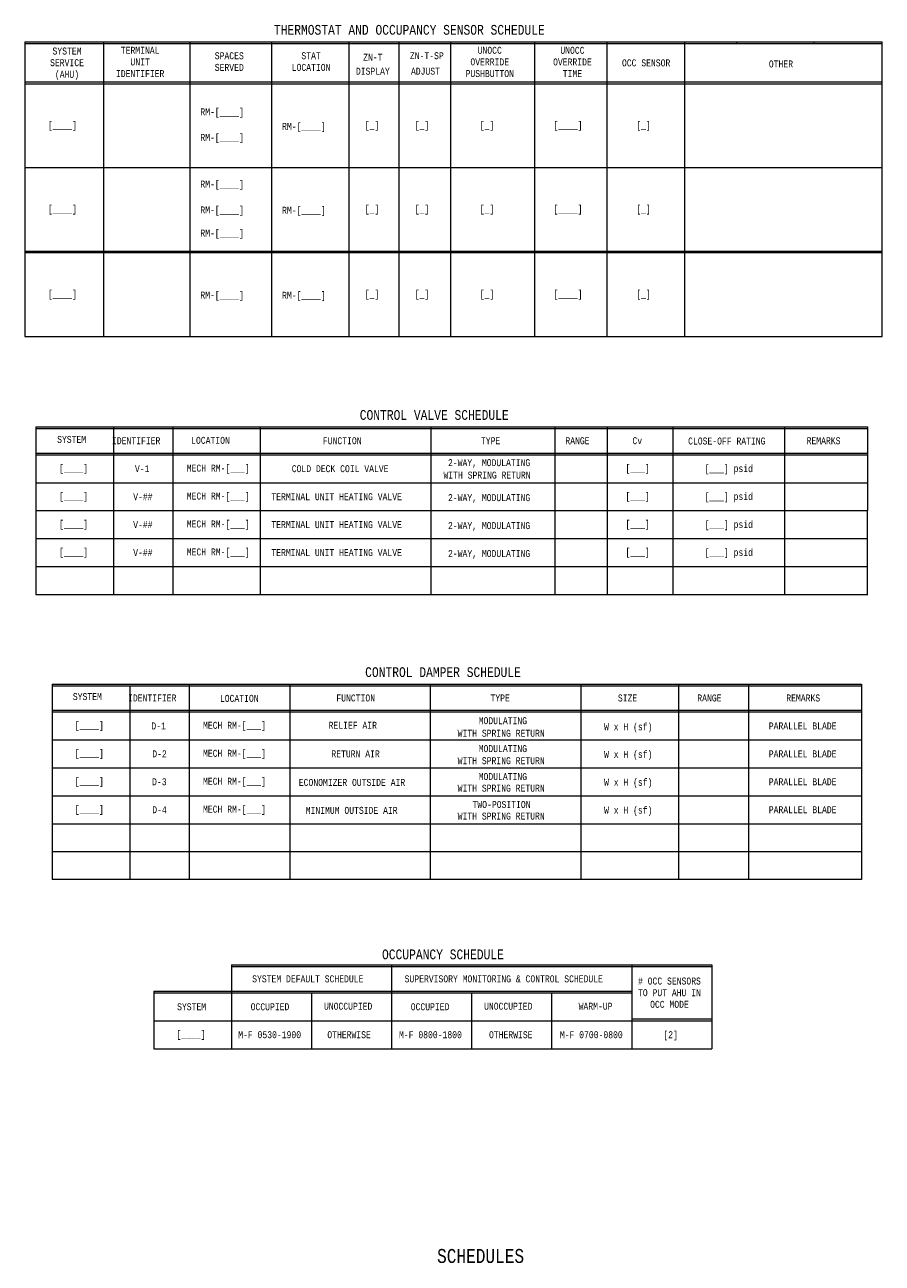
# Model space of a CAD drawing. Header units: inches. Extents: x 9.4 to 32.1, y 0.4 to 18.3.
import ezdxf
from ezdxf.enums import TextEntityAlignment as Align

# ---------------------------------------------------------------- set-up
doc = ezdxf.new("R2010")
doc.units = ezdxf.units.IN
doc.header["$MEASUREMENT"] = 0
doc.layers.add('M-ANNO-TEXT', color=2, linetype='Continuous', lineweight=30)
doc.layers.add('M-DIAG-GRPH', color=6, linetype='Continuous', lineweight=13)
doc.styles.add('CONTROLTXT', font='monotxt.shx', dxfattribs={"width": 0.8, "height": 0.125})

msp = doc.modelspace()

# ---------------------------------------------------------------- linework, layer by layer
at = {"layer": 'M-DIAG-GRPH'}
for p, q in [((9.437, 18.055), (21.713, 18.055)), ((9.437, 18.055), (9.437, 13.836)), ((9.437, 18.03), (21.713, 18.03)), ((10.562, 18.055), (10.562, 13.836)), ((11.799, 18.055), (11.799, 13.836)), ((12.97, 18.055), (12.97, 13.836)), ((14.078, 18.055), (14.078, 13.836)), ((14.793, 18.055), (14.793, 13.836)), ((15.532, 18.055), (15.532, 13.836)), ((16.737, 18.055), (16.737, 13.836)), ((17.772, 18.055), (17.772, 13.836)), ((18.88, 18.055), (18.88, 13.836)), ((19.625, 18.055), (19.625, 18.03)), ((20.734, 18.055), (20.734, 18.03)), ((21.713, 13.836), (21.713, 18.055)), ((9.437, 17.479), (21.713, 17.479)), ((9.437, 17.454), (20.605, 17.454)), ((11.799, 17.479), (12.908, 17.479)), ((18.88, 17.454), (21.713, 17.454)), ((9.437, 16.254), (21.713, 16.254)), ((11.799, 16.254), (12.908, 16.254)), ((9.437, 15.054), (21.713, 15.054)), ((9.437, 15.036), (21.713, 15.036)), ((9.437, 13.836), (21.713, 13.836)), ((9.597, 12.541), (9.597, 10.141)), ((9.597, 12.516), (10.73, 12.516)), ((10.698, 12.541), (21.509, 12.541)), ((10.707, 12.541), (10.707, 10.141)), ((10.711, 12.516), (21.509, 12.516)), ((11.557, 12.541), (11.557, 10.141)), ((12.806, 12.541), (12.806, 10.141)), ((15.252, 12.541), (15.252, 10.141)), ((17.025, 12.541), (17.025, 10.141)), ((17.775, 12.541), (17.775, 10.141)), ((18.715, 12.541), (18.715, 10.141)), ((20.315, 12.541), (20.315, 10.141)), ((21.503, 10.141), (21.509, 12.541)), ((9.597, 12.166), (21.508, 12.166)), ((9.597, 12.141), (21.508, 12.141)), ((9.597, 11.741), (21.507, 11.741)), ((9.597, 11.341), (21.506, 11.341)), ((9.597, 10.941), (21.506, 10.941)), ((9.597, 10.541), (21.506, 10.541)), ((9.597, 10.141), (21.506, 10.141)), ((9.83, 8.859), (9.83, 6.059)), ((9.83, 8.834), (21.415, 8.834)), ((10.94, 8.835), (10.94, 6.059)), ((11.79, 8.859), (11.79, 6.059)), ((13.232, 8.859), (13.232, 6.059)), ((15.242, 8.859), (15.242, 6.059)), ((17.398, 8.859), (17.398, 6.059)), ((18.798, 8.859), (18.798, 6.059)), ((19.799, 8.859), (19.799, 6.059)), ((9.83, 8.484), (21.415, 8.484)), ((9.83, 8.459), (21.415, 8.459)), ((9.83, 8.059), (21.415, 8.059)), ((9.83, 7.659), (21.415, 7.659)), ((9.83, 7.259), (21.415, 7.259)), ((9.83, 6.859), (21.415, 6.859)), ((9.83, 6.459), (21.415, 6.459)), ((12.396, 4.838), (19.272, 4.838)), ((12.396, 4.838), (12.396, 3.638)), ((12.396, 4.813), (19.272, 4.813)), ((14.688, 4.838), (14.688, 3.638)), ((18.126, 4.838), (18.126, 3.638)), ((19.272, 4.838), (19.272, 3.638)), ((11.286, 4.463), (18.126, 4.463)), ((11.286, 4.463), (11.286, 3.638)), ((11.286, 4.438), (18.126, 4.438)), ((13.542, 4.438), (13.542, 3.638)), ((15.834, 4.438), (15.834, 3.638)), ((16.98, 4.438), (16.98, 3.638)), ((11.286, 4.038), (19.272, 4.038)), ((18.126, 4.063), (19.272, 4.063)), ((11.286, 3.638), (19.272, 3.638))]:
    msp.add_line(p, q, dxfattribs=at)
at = {"layer": 'M-DIAG-GRPH', "flags": 128}
for points in [[(9.597, 12.541), (10.717, 12.541)], [(9.83, 8.859), (21.415, 8.859), (21.415, 6.059), (9.83, 6.059)]]:
    msp.add_lwpolyline(points, dxfattribs=at)

# ---------------------------------------------------------------- texts
at = {"layer": 'M-ANNO-TEXT', "style": 'CONTROLTXT', "width": 0.8}
msp.add_text('THERMOSTAT AND OCCUPANCY SENSOR SCHEDULE', height=0.14, dxfattribs=at).set_placement((13.004, 18.155))
for s, p in [('ZN-T-SP', (15.193, 17.855)), ('ADJUST', (15.174, 17.633)), ('[____]', (9.976, 16.862)), ('[_]', (14.409, 16.862)), ('[_]', (15.124, 16.862)), ('[_]', (16.055, 16.862)), ('[____]', (17.214, 16.862)), ('[_]', (18.295, 16.862)), ('[____]', (9.976, 15.662)), ('[_]', (14.409, 15.662)), ('[_]', (15.124, 15.662)), ('[_]', (16.055, 15.662)), ('[____]', (17.214, 15.662)), ('[_]', (18.295, 15.662)), ('[____]', (9.976, 14.444)), ('[_]', (14.409, 14.444)), ('[_]', (15.124, 14.444)), ('[_]', (16.055, 14.444)), ('[____]', (17.214, 14.444)), ('[_]', (18.295, 14.444)), ('SYSTEM', (10.108, 12.361)), ('IDENTIFIER', (11.032, 12.342)), ('FUNCTION', (13.982, 12.342)), ('TYPE', (16.106, 12.342)), ('RANGE', (17.35, 12.342)), ('Cv', (18.207, 12.343)), ('CLOSE-OFF RATING', (19.488, 12.338)), ('REMARKS', (20.873, 12.342)), ('2-WAY, MODULATING', (16.085, 12.028)), ('[____]', (10.136, 11.95)), ('V-1', (11.118, 11.942)), ('MECH RM-[___]', (12.206, 11.95)), ('COLD DECK COIL VALVE', (13.952, 11.942)), ('WITH SPRING RETURN', (16.055, 11.85)), ('[___]', (18.211, 11.95)), ('[___] psid', (19.516, 11.943)), ('[____]', (10.136, 11.55)), ('V-##', (11.128, 11.541)), ('MECH RM-[___]', (12.206, 11.55)), ('TERMINAL UNIT HEATING VALVE', (13.902, 11.541)), ('2-WAY, MODULATING', (16.085, 11.527)), ('[___]', (18.211, 11.55)), ('[___] psid', (19.516, 11.543)), ('[____]', (10.136, 11.15)), ('V-##', (11.128, 11.141)), ('MECH RM-[___]', (12.206, 11.15)), ('TERMINAL UNIT HEATING VALVE', (13.902, 11.141)), ('2-WAY, MODULATING', (16.085, 11.127)), ('[___]', (18.211, 11.15)), ('[___] psid', (19.516, 11.143)), ('[____]', (10.136, 10.75)), ('V-##', (11.128, 10.741)), ('MECH RM-[___]', (12.206, 10.75)), ('TERMINAL UNIT HEATING VALVE', (13.902, 10.741)), ('2-WAY, MODULATING', (16.085, 10.727)), ('[___]', (18.211, 10.75)), ('[___] psid', (19.516, 10.743)), ('SYSTEM', (10.333, 8.679)), ('IDENTIFIER', (11.262, 8.659)), ('FUNCTION', (14.175, 8.659)), ('TYPE', (16.243, 8.659)), ('SIZE', (18.067, 8.659)), ('RANGE', (19.239, 8.659)), ('REMARKS', (20.582, 8.659)), ('MODULATING', (16.282, 8.334)), ('[____]', (10.361, 8.268)), ('D-1', (11.354, 8.259)), ('MECH RM-[___]', (12.439, 8.268)), ('RELIEF AIR', (14.133, 8.268)), ('WITH SPRING RETURN', (16.258, 8.154)), ('W x H (sf)', (18.077, 8.247)), ('PARALLEL BLADE', (20.574, 8.259)), ('MODULATING', (16.282, 7.934)), ('[____]', (10.361, 7.867)), ('D-2', (11.366, 7.859)), ('MECH RM-[___]', (12.439, 7.867)), ('RETURN AIR', (14.173, 7.859)), ('WITH SPRING RETURN', (16.258, 7.761)), ('W x H (sf)', (18.077, 7.852)), ('PARALLEL BLADE', (20.574, 7.859)), ('[____]', (10.361, 7.467)), ('D-3', (11.364, 7.459)), ('MECH RM-[___]', (12.439, 7.467)), ('ECONOMIZER OUTSIDE AIR', (14.122, 7.45)), ('MODULATING', (16.282, 7.534)), ('W x H (sf)', (18.077, 7.452)), ('PARALLEL BLADE', (20.574, 7.459)), ('WITH SPRING RETURN', (16.258, 7.368)), ('[____]', (10.361, 7.067)), ('D-4', (11.366, 7.059)), ('MECH RM-[___]', (12.439, 7.067)), ('MINIMUM OUTSIDE AIR', (14.117, 7.05)), ('TWO-POSITION', (16.263, 7.134)), ('W x H (sf)', (18.077, 7.052)), ('PARALLEL BLADE', (20.574, 7.059)), ('WITH SPRING RETURN', (16.258, 6.968)), ('SYSTEM DEFAULT SCHEDULE', (13.489, 4.638)), ('SUPERVISORY MONITORING & CONTROL SCHEDULE', (16.295, 4.638)), ('SYSTEM', (11.826, 4.238)), ('OCCUPIED', (12.948, 4.238)), ('UNOCCUPIED', (14.067, 4.246)), ('OCCUPIED', (15.24, 4.238)), ('UNOCCUPIED', (16.359, 4.246)), ('WARM-UP', (17.609, 4.246)), ('[____]', (11.817, 3.846)), ('M-F 0530-1900', (12.943, 3.838)), ('OTHERWISE', (14.08, 3.838)), ('M-F 0800-1800', (15.245, 3.838)), ('OTHERWISE', (16.395, 3.838)), ('M-F 0700-0800', (17.548, 3.838)), ('[2]', (18.683, 3.838))]:
    msp.add_text(s, height=0.1, dxfattribs=at).set_placement(p, align=Align.MIDDLE_CENTER)
for s, p in [('CONTROL VALVE SCHEDULE', (15.299, 12.641)), ('CONTROL DAMPER SCHEDULE', (15.425, 8.959)), ('OCCUPANCY SCHEDULE', (15.424, 4.918))]:
    msp.add_text(s, height=0.14, dxfattribs=at).set_placement(p, align=Align.CENTER)
at = {"layer": 'M-ANNO-TEXT', "linetype": 'Continuous', "style": 'CONTROLTXT', "width": 0.8}
msp.add_text('SCHEDULES', height=0.2, dxfattribs=at).set_placement((15.963, 0.57), align=Align.CENTER)
at = {"layer": 'M-ANNO-TEXT', "char_height": 0.1, "style": 'CONTROLTXT'}
for s, insert, width, attachment_point in [('\\H1.000000x;\\W0.800000;TERMINAL UNIT IDENTIFIER', (11.089, 17.765), 0.8, 5), ('\\H1.000000x;\\W0.800000;UNOCC OVERRIDE PUSHBUTTON', (16.094, 17.765), 0.8, 5), ('\\H1.000000x;\\W0.800000;SYSTEM SERVICE (AHU)', (10.042, 17.739), 0.8, 5), ('\\H1.000000x;\\W0.800000;SPACES SERVED', (12.365, 17.77), 0.8, 5), ('\\H1.000000x;\\W0.800000;STAT LOCATION', (13.536, 17.77), 0.8, 5), ('\\H1.000000x;\\W0.800000;UNOCC OVERRIDE TIME', (17.278, 17.765), 0.8, 5), ('\\H1.000000x;\\W0.800000;OCC SENSOR', (18.333, 17.751), 0.8, 5), ('\\H1.000000x;\\W0.800000;OTHER', (20.263, 17.736), 0.8, 5), ('\\H1.000000x;\\W0.800000;RM-[____]', (11.951, 17.1), 0.8, 1), ('\\H1.000000x;\\W0.800000;RM-[____]', (13.121, 16.892), 0.8, 1), ('\\H1.000000x;\\W0.800000;RM-[____]', (11.951, 16.734), 0.8, 1), ('\\H1.000000x;\\W0.800000;RM-[____]', (11.951, 16.066), 0.8, 1), ('\\H1.000000x;\\W0.800000;RM-[____]', (11.951, 15.696), 0.8, 1), ('\\H1.000000x;\\W0.800000;RM-[____]', (13.121, 15.692), 0.8, 1), ('\\H1.000000x;\\W0.800000;RM-[____]', (11.951, 15.365), 0.8, 1), ('\\H1.000000x;\\W0.800000;RM-[____]', (11.951, 14.478), 0.8, 1), ('\\H1.000000x;\\W0.800000;RM-[____]', (13.121, 14.474), 0.8, 1), ('\\H1.000000x;\\W0.800000;LOCATION', (12.096, 12.347), 0.8, 5), ('\\H1.000000x;\\W0.800000;LOCATION', (12.508, 8.653), 0.8, 5), ('\\H1.000000x;\\W0.800000;# OCC SENSORS TO PUT AHU IN OCC MODE', (18.667, 4.439), 1.00511, 5)]:
    msp.add_mtext(s, dxfattribs=dict(at, insert=insert, width=width, attachment_point=attachment_point))
at = {"layer": 'M-ANNO-TEXT', "insert": (14.42, 17.732), "char_height": 0.1, "attachment_point": 5, "line_spacing_factor": 1.2, "style": 'CONTROLTXT'}
msp.add_mtext('\\H1x;\\W0.8;ZN-T\\PDISPLAY', dxfattribs=at)

doc.saveas('drawing.dxf')
